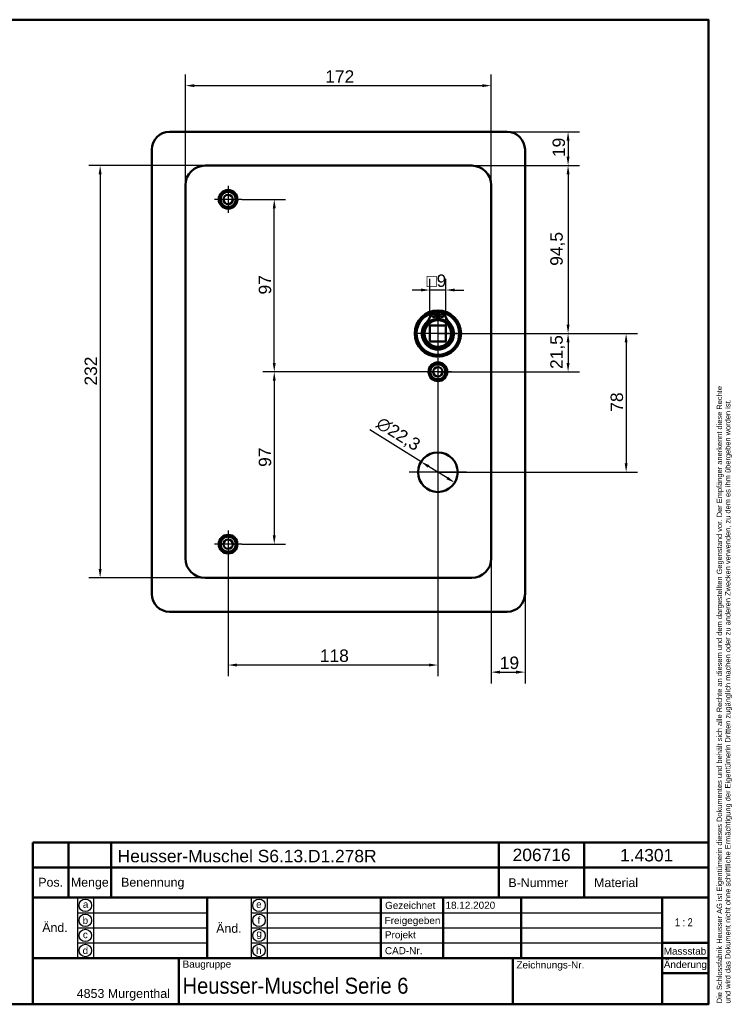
# Model space of a CAD drawing. Header units: millimetres. Extents: x 20 to 833, y 20 to 574.
# Tile 4 of 4: x 433 to 833, y 20 to 574. Entities that reach past the tile are written whole.
import ezdxf
from ezdxf.enums import TextEntityAlignment as Align

# ---------------------------------------------------------------- set-up
doc = ezdxf.new("R2010")
doc.units = ezdxf.units.MM
doc.header["$LTSCALE"] = 2
for name, color, linetype, lineweight in [('Bemaßungen(DIN)', 7, 'Continuous', 25), ('Mittelpunktmarkierung(DIN)', 7, 'Continuous', 25), ('Sichtbare Kanten(DIN)', 7, 'Continuous', 50), ('Skizziergeometrie(DIN)', 7, 'Continuous', 50), ('Skizzierlinie(DIN)', 7, 'Continuous', 25), ('Symbole(DIN)', 7, 'Continuous', 25)]:
    doc.layers.add(name, color=color, linetype=linetype, lineweight=lineweight)
doc.styles.add('Aktuell-DIN', font='arial.ttf')
doc.styles.add('STANDARD-DIN~0', font='arial.ttf')
doc.styles.add('Textstil10', font='arial.ttf')
doc.styles.add('Textstil41', font='arial.ttf', dxfattribs={"width": 0.8})
doc.styles.add('Textstil83', font='arial.ttf', dxfattribs={"width": 0.8})
doc.dimstyles.new('CAD-LAN', dxfattribs={"dimscale": 2, "dimtxt": 3.5, "dimasz": 2.5, "dimexe": 3.175, "dimexo": 0, "dimgap": 0.8, "dimtad": 1, "dimrnd": 1e-08, "dimtxsty": 'STANDARD-DIN~0', "dimcen": 0.09, "dimdle": 10, "dimclrd": 250, "dimclre": 250, "dimclrt": 250, "dimadec": 0, "dimazin": 2, "dimtfac": 1, "dimtmove": 0, "dimatfit": 3, "dimfxl": 1, "dimtolj": 1, "dimtzin": 0, "dimlwd": 25, "dimlwe": 25, "dimarcsym": 0})

# ---------------------------------------------------------------- blocks, each defined once
blk = doc.blocks.new('Ränder Standardrahmen')
at = {"layer": 'Skizziergeometrie(DIN)', "flags": 128}
blk.add_lwpolyline([(10, 10), (10, 287), (410, 287), (410, 10), (10, 10)], dxfattribs=at)
blk = doc.blocks.new('Schriftfelder Heusser')
at = {"layer": 'Skizziergeometrie(DIN)'}
for p, q in [((101, 229.92), (101, 236.92)), ((101, 236.92), (291, 236.92)), ((111, 229.92), (111, 236.92)), ((123, 229.92), (123, 236.92)), ((232, 229.92), (232, 236.92)), ((256, 229.92), (256, 236.92)), ((291, 236.92), (291, 229.92)), ((101, 191.42), (101, 229.92)), ((101, 229.92), (291, 229.92)), ((111, 229.92), (111, 221.42)), ((123, 229.92), (123, 221.42)), ((232, 229.92), (232, 221.42)), ((256, 229.92), (256, 221.42)), ((291, 229.92), (291, 191.42)), ((101, 221.42), (291, 221.42)), ((150, 221.42), (150, 204.42)), ((198.85, 221.42), (198.85, 204.42)), ((216.35, 221.42), (216.35, 204.42)), ((238.35, 221.42), (238.35, 204.42)), ((278, 221.42), (278, 191.42)), ((278, 208.67), (291, 208.67)), ((101, 204.42), (291, 204.42)), ((142, 204.42), (142, 191.42)), ((236, 204.42), (236, 191.42)), ((278, 200.17), (291, 200.17)), ((291, 191.42), (101, 191.42))]:
    blk.add_line(p, q, dxfattribs=at)
at = {"layer": 'Skizzierlinie(DIN)'}
for p, q in [((113.5, 221.42), (113.5, 204.42)), ((118, 221.42), (118, 204.42)), ((162.35, 221.42), (162.35, 204.42)), ((166.85, 221.42), (166.85, 204.42)), ((113.5, 217.17), (150, 217.17)), ((162.35, 217.17), (278, 217.17)), ((113.5, 212.92), (150, 212.92)), ((162.35, 212.92), (278, 212.92)), ((113.5, 208.67), (150, 208.67)), ((162.35, 208.67), (278, 208.67))]:
    blk.add_line(p, q, dxfattribs=at)
for centre in [(115.75, 219.25), (164.6, 219.25), (115.75, 215.04), (164.6, 215.04), (115.75, 210.79), (164.6, 210.79), (115.75, 206.54), (164.6, 206.54)]:
    blk.add_circle(centre, 1.75, dxfattribs=at)
at = {"layer": 'Symbole(DIN)', "color": 7, "insert": (293.33, 191.7), "char_height": 1.5, "width": 182.3003, "attachment_point": 1, "rotation": 90, "line_spacing_factor": 0.944221, "style": 'Aktuell-DIN'}
blk.add_mtext('\\fArial|b0|i0;\\H1.5000;Die Schlossfabrik Heusser AG ist Eigentümerin dieses Dokumentes und behält sich alle Rechte an diesem und dem dargestellten Gegenstand vor. Der Empfänger anerkennt diese Rechte\\Pund wird das Dokument nicht ohne schriftliche Ermächtigung der Eigentümerin Dritten zugänglich machen oder zu anderen Zwecken verwenden, zu dem es ihm übergeben worden ist.\\P ', dxfattribs=at)
at = {"layer": 'Symbole(DIN)', "color": 179, "true_color": 0x262659, "style": 'Aktuell-DIN'}
for s, insert, char_height, attachment_point in [('B-Nummer', (234.74, 225.62), 2.489, 4), ('Material', (265.02, 225.62), 2.489, 5), ('Pos.', (106, 227), 2.489, 2), ('Menge', (117, 227), 2.489, 2), ('Benennung', (125.81, 225.38), 2.489, 4), ('\\fArial|b0|i0;a', (115.81, 219.53), 2, 5), ('\\fArial|b0|i0;e', (164.54, 219.53), 2, 5), ('\\fArial|b0|i0;Gezeichnet', (200.05, 219.23), 2, 4), ('\\fArial|b0|i0;b', (115.75, 215), 2, 5), ('\\fArial|b0|i0;f', (164.55, 215.06), 2, 5), ('\\fArial|b0|i0;Freigegeben', (199.92, 216), 2, 1), ('\\fArial|b0|i0;c', (115.75, 211.01), 2, 5), ('\\fArial|b0|i0;g', (164.63, 211.05), 2, 5), ('\\fArial|b0|i0;Projekt', (200, 211.98), 2, 1), ('\\fArial|b0|i0;d', (115.76, 206.55), 2, 5), ('\\fArial|b0|i0;h', (164.55, 206.57), 2, 5), ('\\fArial|b0|i0;CAD-Nr.', (200, 207.5), 2, 1), ('\\fArial|b0|i0;\\H2.0000;Massstab', (284.39, 206.37), 2, 5), ('\\fArial|b0|i0;\\H2.0000;Baugruppe', (143.1, 203.73), 2, 1), ('\\fArial|b0|i0;Zeichnungs-Nr.', (237, 203.5), 2, 1), ('\\fArial|b0|i0;\\H2.5000;4853 Murgenthal', (113.33, 192.46), 2.5, 7)]:
    blk.add_mtext(s, dxfattribs=dict(at, insert=insert, char_height=char_height, attachment_point=attachment_point))
at = {"layer": 'Symbole(DIN)', "color": 179, "true_color": 0x262659, "attachment_point": 5, "style": 'Aktuell-DIN'}
for s, insert, char_height, width in [('Änd.', (107.21, 213), 2.489, 12.3494), ('Änd.', (156.12, 212.76), 2.489, 12.3494), ('\\fArial|b0|i0;Änderung', (284.51, 202.33), 2, 12.1143)]:
    blk.add_mtext(s, dxfattribs=dict(at, insert=insert, char_height=char_height, width=width))
at = {"layer": 'Symbole(DIN)', "color": 7, "insert": (143.1, 196.62), "char_height": 4.5, "width": 90.18, "attachment_point": 4, "style": 'Aktuell-DIN'}
blk.add_mtext('\\fArial|b0|i0;\\W0.90;\\H4.5000;Heusser-Muschel Serie 6', dxfattribs=at)
at = {"layer": 'Symbole(DIN)', "color": 179, "true_color": 0x262659, "style": 'Textstil10'}
blk.add_attdef('ERSTELLUNGSDATUM_001', (217.04, 218.29), '', height=2, dxfattribs=at)
at = {"layer": 'Symbole(DIN)', "color": 179, "true_color": 0x262659}
for tag, height, style, p in [('AUTOR', 2.49, 'Aktuell-DIN', (240.03, 219.26)), ('KONTROLLDATUM', 2, 'Textstil10', (217.42, 215.04)), ('KONTROLLIERT_VON', 2, 'Textstil10', (239.98, 215.05))]:
    blk.add_attdef(tag, text='', height=height, dxfattribs=dict(at, style=style)).set_placement(p, align=Align.MIDDLE_LEFT)
at = {"layer": 'Symbole(DIN)', "color": 7, "style": 'Textstil83', "width": 0.8}
blk.add_attdef('Anfänglicher_Ansichtsmaßstab_001', (281.57, 213.34), '', height=2.3, dxfattribs=at)
at = {"layer": 'Symbole(DIN)', "color": 179, "true_color": 0x262659, "style": 'Textstil10'}
blk.add_attdef('PROJEKT', text='', height=2, dxfattribs=at).set_placement((217.77, 209.72), align=Align.BOTTOM_LEFT)
at = {"layer": 'Symbole(DIN)', "color": 7, "style": 'Textstil41', "width": 0.8}
blk.add_attdef('STATUS', text='', height=5, dxfattribs=at).set_placement((284.53, 195.86), align=Align.MIDDLE_CENTER)
blk = doc.blocks.new('*D8')
at = {"layer": 'Bemaßungen(DIN)', "color": 250, "linetype": 'Continuous', "lineweight": 25, "true_color": 0x3f3f3f, "transparency": 16777216}
for p, q in [((525.8, 480.9), (525.8, 543.25)), ((697.8, 480.9), (697.8, 543.25)), ((530.8, 536.9), (692.8, 536.9))]:
    blk.add_line(p, q, dxfattribs=at)
at = {"layer": 'Bemaßungen(DIN)', "color": 250, "linetype": 'Continuous', "true_color": 0x3f3f3f, "transparency": 16777216}
for points in [[(530.8, 537.73), (530.8, 536.06), (525.8, 536.9)], [(692.8, 537.73), (692.8, 536.06), (697.8, 536.9)]]:
    blk.add_solid(points, dxfattribs=at)
at = {"layer": 'Defpoints', "color": 0, "linetype": 'Continuous', "transparency": 16777216}
for p in [(697.8, 536.9), (525.8, 480.9), (697.8, 480.9)]:
    blk.add_point(p, dxfattribs=at)
at = {"layer": 'Bemaßungen(DIN)', "color": 250, "linetype": 'Continuous', "lineweight": 25, "true_color": 0x3f3f3f, "transparency": 16777216, "insert": (604.44, 545.53), "char_height": 7, "attachment_point": 1, "style": 'STANDARD-DIN~0'}
blk.add_mtext('\\A1;172', dxfattribs=at)
blk = doc.blocks.new('*D9')
at = {"layer": 'Bemaßungen(DIN)', "color": 250, "linetype": 'Continuous', "lineweight": 25, "true_color": 0x3f3f3f, "transparency": 16777216}
for p, q in [((536.8, 491.9), (471.46, 491.9)), ((477.81, 486.9), (477.81, 264.9)), ((536.8, 259.9), (471.46, 259.9))]:
    blk.add_line(p, q, dxfattribs=at)
at = {"layer": 'Bemaßungen(DIN)', "color": 250, "linetype": 'Continuous', "true_color": 0x3f3f3f, "transparency": 16777216}
for points in [[(476.98, 486.9), (478.65, 486.9), (477.81, 491.9)], [(476.98, 264.9), (478.65, 264.9), (477.81, 259.9)]]:
    blk.add_solid(points, dxfattribs=at)
at = {"layer": 'Defpoints', "color": 0, "linetype": 'Continuous', "transparency": 16777216}
for p in [(536.8, 491.9), (477.81, 259.9), (536.8, 259.9)]:
    blk.add_point(p, dxfattribs=at)
at = {"layer": 'Bemaßungen(DIN)', "color": 250, "linetype": 'Continuous', "lineweight": 25, "true_color": 0x3f3f3f, "transparency": 16777216, "insert": (469.06, 368.14), "char_height": 7, "attachment_point": 1, "rotation": 90, "style": 'STANDARD-DIN~0'}
blk.add_mtext('\\A1;232', dxfattribs=at)
blk = doc.blocks.new('*D10')
at = {"layer": 'Bemaßungen(DIN)', "color": 250, "linetype": 'Continuous', "lineweight": 25, "true_color": 0x3f3f3f, "transparency": 16777216}
for p, q in [((557.45, 472.9), (582.11, 472.9)), ((575.76, 380.9), (575.76, 467.9)), ((667.8, 375.9), (569.41, 375.9))]:
    blk.add_line(p, q, dxfattribs=at)
at = {"layer": 'Bemaßungen(DIN)', "color": 250, "linetype": 'Continuous', "true_color": 0x3f3f3f, "transparency": 16777216}
for points in [[(574.92, 467.9), (576.59, 467.9), (575.76, 472.9)], [(574.92, 380.9), (576.59, 380.9), (575.76, 375.9)]]:
    blk.add_solid(points, dxfattribs=at)
at = {"layer": 'Defpoints', "color": 0, "linetype": 'Continuous', "transparency": 16777216}
for p in [(557.45, 472.9), (575.76, 472.9), (667.8, 375.9)]:
    blk.add_point(p, dxfattribs=at)
at = {"layer": 'Bemaßungen(DIN)', "color": 250, "linetype": 'Continuous', "lineweight": 25, "true_color": 0x3f3f3f, "transparency": 16777216, "insert": (567.01, 419.38), "char_height": 7, "attachment_point": 1, "rotation": 90, "style": 'STANDARD-DIN~0'}
blk.add_mtext('\\A1;97', dxfattribs=at)
blk = doc.blocks.new('*D11')
at = {"layer": 'Bemaßungen(DIN)', "color": 250, "linetype": 'Continuous', "lineweight": 25, "true_color": 0x3f3f3f, "transparency": 16777216}
for p, q in [((667.8, 375.9), (569.41, 375.9)), ((575.76, 370.9), (575.76, 283.9)), ((557.45, 278.9), (582.11, 278.9))]:
    blk.add_line(p, q, dxfattribs=at)
at = {"layer": 'Bemaßungen(DIN)', "color": 250, "linetype": 'Continuous', "true_color": 0x3f3f3f, "transparency": 16777216}
for points in [[(574.92, 370.9), (576.59, 370.9), (575.76, 375.9)], [(574.92, 283.9), (576.59, 283.9), (575.76, 278.9)]]:
    blk.add_solid(points, dxfattribs=at)
at = {"layer": 'Defpoints', "color": 0, "linetype": 'Continuous', "transparency": 16777216}
for p in [(667.8, 375.9), (557.45, 278.9), (575.76, 278.9)]:
    blk.add_point(p, dxfattribs=at)
at = {"layer": 'Bemaßungen(DIN)', "color": 250, "linetype": 'Continuous', "lineweight": 25, "true_color": 0x3f3f3f, "transparency": 16777216, "insert": (567.01, 322.38), "char_height": 7, "attachment_point": 1, "rotation": 90, "style": 'STANDARD-DIN~0'}
blk.add_mtext('\\A1;97', dxfattribs=at)
blk = doc.blocks.new('*D12')
at = {"layer": 'Bemaßungen(DIN)', "color": 250, "linetype": 'Continuous', "lineweight": 25, "true_color": 0x3f3f3f, "transparency": 16777216}
for p, q in [((686.8, 491.9), (747.38, 491.9)), ((741.03, 486.9), (741.03, 402.4)), ((667.8, 397.4), (747.38, 397.4))]:
    blk.add_line(p, q, dxfattribs=at)
at = {"layer": 'Bemaßungen(DIN)', "color": 250, "linetype": 'Continuous', "true_color": 0x3f3f3f, "transparency": 16777216}
for points in [[(740.2, 486.9), (741.87, 486.9), (741.03, 491.9)], [(740.2, 402.4), (741.87, 402.4), (741.03, 397.4)]]:
    blk.add_solid(points, dxfattribs=at)
at = {"layer": 'Defpoints', "color": 0, "linetype": 'Continuous', "transparency": 16777216}
for p in [(686.8, 491.9), (667.8, 397.4), (741.03, 397.4)]:
    blk.add_point(p, dxfattribs=at)
at = {"layer": 'Bemaßungen(DIN)', "color": 250, "linetype": 'Continuous', "lineweight": 25, "true_color": 0x3f3f3f, "transparency": 16777216, "insert": (731.02, 435.53), "char_height": 7, "attachment_point": 1, "rotation": 90, "style": 'STANDARD-DIN~0'}
blk.add_mtext('\\A1;94,5', dxfattribs=at)
blk = doc.blocks.new('*D13')
at = {"layer": 'Bemaßungen(DIN)', "color": 250, "linetype": 'Continuous', "lineweight": 25, "true_color": 0x3f3f3f, "transparency": 16777216}
for p, q in [((706.8, 510.9), (747.38, 510.9)), ((741.03, 505.9), (741.03, 496.9)), ((686.8, 491.9), (747.38, 491.9))]:
    blk.add_line(p, q, dxfattribs=at)
at = {"layer": 'Bemaßungen(DIN)', "color": 250, "linetype": 'Continuous', "true_color": 0x3f3f3f, "transparency": 16777216}
for points in [[(740.2, 505.9), (741.87, 505.9), (741.03, 510.9)], [(740.2, 496.9), (741.87, 496.9), (741.03, 491.9)]]:
    blk.add_solid(points, dxfattribs=at)
at = {"layer": 'Defpoints', "color": 0, "linetype": 'Continuous', "transparency": 16777216}
for p in [(706.8, 510.9), (686.8, 491.9), (741.03, 491.9)]:
    blk.add_point(p, dxfattribs=at)
at = {"layer": 'Bemaßungen(DIN)', "color": 250, "linetype": 'Continuous', "lineweight": 25, "true_color": 0x3f3f3f, "transparency": 16777216, "insert": (732.29, 496.71), "char_height": 7, "attachment_point": 1, "rotation": 90, "style": 'STANDARD-DIN~0'}
blk.add_mtext('\\A1;19', dxfattribs=at)
blk = doc.blocks.new('*D14')
at = {"layer": 'Bemaßungen(DIN)', "color": 250, "linetype": 'Continuous', "lineweight": 25, "true_color": 0x3f3f3f, "transparency": 16777216}
for p, q in [((667.8, 397.4), (747.38, 397.4)), ((741.03, 392.4), (741.03, 380.9)), ((667.8, 375.9), (747.38, 375.9))]:
    blk.add_line(p, q, dxfattribs=at)
at = {"layer": 'Bemaßungen(DIN)', "color": 250, "linetype": 'Continuous', "true_color": 0x3f3f3f, "transparency": 16777216}
for points in [[(740.2, 392.4), (741.87, 392.4), (741.03, 397.4)], [(740.2, 380.9), (741.87, 380.9), (741.03, 375.9)]]:
    blk.add_solid(points, dxfattribs=at)
at = {"layer": 'Defpoints', "color": 0, "linetype": 'Continuous', "transparency": 16777216}
for p in [(667.8, 397.4), (667.8, 375.9), (741.03, 375.9)]:
    blk.add_point(p, dxfattribs=at)
at = {"layer": 'Bemaßungen(DIN)', "color": 250, "linetype": 'Continuous', "lineweight": 25, "true_color": 0x3f3f3f, "transparency": 16777216, "insert": (731.02, 377.47), "char_height": 7, "attachment_point": 1, "rotation": 90, "style": 'STANDARD-DIN~0'}
blk.add_mtext('\\A1;21,5', dxfattribs=at)
blk = doc.blocks.new('*D15')
at = {"layer": 'Bemaßungen(DIN)', "color": 250, "linetype": 'Continuous', "lineweight": 25, "true_color": 0x3f3f3f, "transparency": 16777216}
for p, q in [((667.8, 397.4), (780.03, 397.4)), ((773.68, 392.4), (773.68, 324.4)), ((667.8, 319.4), (780.03, 319.4))]:
    blk.add_line(p, q, dxfattribs=at)
at = {"layer": 'Bemaßungen(DIN)', "color": 250, "linetype": 'Continuous', "true_color": 0x3f3f3f, "transparency": 16777216}
for points in [[(772.85, 392.4), (774.51, 392.4), (773.68, 397.4)], [(772.85, 324.4), (774.51, 324.4), (773.68, 319.4)]]:
    blk.add_solid(points, dxfattribs=at)
at = {"layer": 'Defpoints', "color": 0, "linetype": 'Continuous', "transparency": 16777216}
for p in [(667.8, 397.4), (667.8, 319.4), (773.68, 319.4)]:
    blk.add_point(p, dxfattribs=at)
at = {"layer": 'Bemaßungen(DIN)', "color": 250, "linetype": 'Continuous', "lineweight": 25, "true_color": 0x3f3f3f, "transparency": 16777216, "insert": (764.93, 353.41), "char_height": 7, "attachment_point": 1, "rotation": 90, "style": 'STANDARD-DIN~0'}
blk.add_mtext('\\A1;78', dxfattribs=at)
blk = doc.blocks.new('*D16')
at = {"layer": 'Bemaßungen(DIN)', "color": 250, "linetype": 'Continuous', "lineweight": 25, "true_color": 0x3f3f3f, "transparency": 16777216}
for p, q in [((697.8, 270.9), (697.8, 200.55)), ((716.8, 250.9), (716.8, 200.55)), ((702.8, 206.9), (711.8, 206.9))]:
    blk.add_line(p, q, dxfattribs=at)
at = {"layer": 'Bemaßungen(DIN)', "color": 250, "linetype": 'Continuous', "true_color": 0x3f3f3f, "transparency": 16777216}
for points in [[(702.8, 207.73), (702.8, 206.06), (697.8, 206.9)], [(711.8, 207.73), (711.8, 206.06), (716.8, 206.9)]]:
    blk.add_solid(points, dxfattribs=at)
at = {"layer": 'Defpoints', "color": 0, "linetype": 'Continuous', "transparency": 16777216}
for p in [(697.8, 270.9), (716.8, 250.9), (716.8, 206.9)]:
    blk.add_point(p, dxfattribs=at)
at = {"layer": 'Bemaßungen(DIN)', "color": 250, "linetype": 'Continuous', "lineweight": 25, "true_color": 0x3f3f3f, "transparency": 16777216, "insert": (702.61, 215.65), "char_height": 7, "attachment_point": 1, "style": 'STANDARD-DIN~0'}
blk.add_mtext('\\A1;19', dxfattribs=at)
blk = doc.blocks.new('*D17')
at = {"layer": 'Bemaßungen(DIN)', "color": 250, "linetype": 'Continuous', "lineweight": 25, "true_color": 0x3f3f3f, "transparency": 16777216}
for p, q in [((667.8, 368.25), (667.8, 204.55)), ((549.8, 271.25), (549.8, 204.55)), ((662.8, 210.9), (554.8, 210.9))]:
    blk.add_line(p, q, dxfattribs=at)
at = {"layer": 'Bemaßungen(DIN)', "color": 250, "linetype": 'Continuous', "true_color": 0x3f3f3f, "transparency": 16777216}
for points in [[(554.8, 211.73), (554.8, 210.06), (549.8, 210.9)], [(662.8, 211.73), (662.8, 210.06), (667.8, 210.9)]]:
    blk.add_solid(points, dxfattribs=at)
at = {"layer": 'Defpoints', "color": 0, "linetype": 'Continuous', "transparency": 16777216}
for p in [(667.8, 368.25), (549.8, 271.25), (549.8, 210.9)]:
    blk.add_point(p, dxfattribs=at)
at = {"layer": 'Bemaßungen(DIN)', "color": 250, "linetype": 'Continuous', "lineweight": 25, "true_color": 0x3f3f3f, "transparency": 16777216, "insert": (601.39, 219.65), "char_height": 7, "attachment_point": 1, "style": 'STANDARD-DIN~0'}
blk.add_mtext('\\A1;118', dxfattribs=at)
blk = doc.blocks.new('*D26')
at = {"layer": 'Bemaßungen(DIN)', "color": 250, "linetype": 'Continuous', "lineweight": 25, "true_color": 0x3f3f3f, "transparency": 16777216}
for p, q in [((658.33, 325.28), (629.46, 343.23)), ((673.03, 316.15), (662.58, 322.64))]:
    blk.add_line(p, q, dxfattribs=at)
at = {"layer": 'Bemaßungen(DIN)', "color": 250, "linetype": 'Continuous', "true_color": 0x3f3f3f, "transparency": 16777216}
for points in [[(663.02, 323.35), (662.14, 321.94), (658.33, 325.28)], [(673.47, 316.86), (672.59, 315.44), (677.27, 313.51)]]:
    blk.add_solid(points, dxfattribs=at)
at = {"layer": 'Defpoints', "color": 0, "linetype": 'Continuous', "transparency": 16777216}
for p in [(658.33, 325.28), (677.27, 313.51)]:
    blk.add_point(p, dxfattribs=at)
at = {"layer": 'Bemaßungen(DIN)', "color": 250, "linetype": 'Continuous', "lineweight": 25, "true_color": 0x3f3f3f, "transparency": 16777216, "insert": (636.22, 351.08), "char_height": 7, "attachment_point": 1, "rotation": 328.1429, "style": 'STANDARD-DIN~0'}
blk.add_mtext('\\A1;∅22,3', dxfattribs=at)
blk = doc.blocks.new('*D27')
at = {"layer": 'Bemaßungen(DIN)', "color": 250, "linetype": 'Continuous', "lineweight": 25, "true_color": 0x3f3f3f, "transparency": 16777216}
for p, q in [((663.3, 401.9), (663.3, 428.25)), ((672.3, 401.9), (672.3, 428.25)), ((658.3, 421.9), (653.3, 421.9)), ((672.3, 421.9), (663.3, 421.9)), ((677.3, 421.9), (682.3, 421.9))]:
    blk.add_line(p, q, dxfattribs=at)
at = {"layer": 'Bemaßungen(DIN)', "color": 250, "linetype": 'Continuous', "true_color": 0x3f3f3f, "transparency": 16777216}
for points in [[(658.3, 422.73), (658.3, 421.06), (663.3, 421.9)], [(677.3, 422.73), (677.3, 421.06), (672.3, 421.9)]]:
    blk.add_solid(points, dxfattribs=at)
at = {"layer": 'Defpoints', "color": 0, "linetype": 'Continuous', "transparency": 16777216}
for p in [(663.3, 421.9), (663.3, 401.9), (672.3, 401.9)]:
    blk.add_point(p, dxfattribs=at)
at = {"layer": 'Bemaßungen(DIN)', "color": 250, "linetype": 'Continuous', "lineweight": 25, "true_color": 0x3f3f3f, "transparency": 16777216, "insert": (661.43, 430.65), "char_height": 7, "attachment_point": 1, "style": 'STANDARD-DIN~0'}
blk.add_mtext('\\A1;\\fAIGDT|b0|i0;\\H7.0000;o\\fArial|b0|i0;\\H7.0000;9', dxfattribs=at)

msp = doc.modelspace()

# ---------------------------------------------------------------- linework, layer by layer
at = {"layer": 'Mittelpunktmarkierung(DIN)', "linetype": 'Continuous'}
for p, q in [((549.804, 480.548), (549.804, 465.248)), ((557.454, 472.898), (542.154, 472.898)), ((667.804, 409.898), (667.804, 384.898)), ((680.304, 397.398), (655.304, 397.398)), ((667.804, 383.548), (667.804, 368.248)), ((675.454, 375.898), (660.154, 375.898)), ((667.804, 335.548), (667.804, 303.248)), ((683.954, 319.398), (651.654, 319.398)), ((549.804, 286.548), (549.804, 271.248)), ((557.454, 278.898), (542.154, 278.898))]:
    msp.add_line(p, q, dxfattribs=at)
at = {"layer": 'Sichtbare Kanten(DIN)'}
for p, q in [((516.804, 510.898), (706.804, 510.898)), ((506.804, 250.898), (506.804, 500.898)), ((716.804, 500.898), (716.804, 250.898)), ((686.804, 491.898), (536.804, 491.898)), ((525.804, 480.898), (525.804, 270.898)), ((697.804, 270.898), (697.804, 480.898)), ((664.164, 409.356), (667.188, 409.356)), ((667.188, 409.356), (667.188, 405.656)), ((668.421, 409.356), (671.445, 409.356)), ((668.421, 405.656), (668.421, 409.356)), ((672.304, 401.898), (663.304, 401.898)), ((663.304, 401.898), (663.304, 392.898)), ((672.304, 392.898), (672.304, 401.898)), ((663.304, 392.898), (672.304, 392.898)), ((536.804, 259.898), (686.804, 259.898)), ((706.804, 240.898), (516.804, 240.898))]:
    msp.add_line(p, q, dxfattribs=at)
for centre, radius in [((549.804, 472.898), 5.25), ((549.804, 472.898), 4.25), ((549.804, 472.898), 2.65), ((667.804, 397.398), 13), ((667.804, 397.398), 12.5), ((667.804, 397.398), 8), ((667.804, 397.398), 7.5), ((665.573, 407.506), 0.85), ((670.036, 407.506), 0.85), ((667.804, 375.898), 5.25), ((667.804, 375.898), 4.25), ((667.804, 375.898), 2.65), ((667.804, 319.398), 11.15), ((549.804, 278.898), 5.25), ((549.804, 278.898), 4.25), ((549.804, 278.898), 2.65)]:
    msp.add_circle(centre, radius, dxfattribs=at)
for centre, radius, start, end in [((516.804, 500.898), 10, 90, 180), ((706.804, 500.898), 10, 0, 90), ((536.804, 480.898), 11, 90, 180), ((686.804, 480.898), 11, 0, 90), ((667.804, 397.398), 12, 108.17213, 71.82787), ((655.481, 410.096), 8.678, 314.1409, 355.03295), ((667.804, 398.132), 7.55, 94.68501, 144.3129), ((667.804, 397.398), 8.2, 63.63056, 116.36944), ((667.804, 397.398), 12, 85.21102, 94.78898), ((667.804, 397.398), 9, 86.0711, 93.9289), ((667.804, 398.132), 7.55, 35.6871, 85.31499), ((680.127, 410.096), 8.678, 184.96705, 225.8591), ((667.804, 397.398), 9.017, 134.1409, 45.8591), ((536.804, 270.898), 11, 180, 270), ((686.804, 270.898), 11, 270, 0), ((516.804, 250.898), 10, 180, 270), ((706.804, 250.898), 10, 270, 0)]:
    msp.add_arc(centre, radius, start, end, dxfattribs=at)

# ---------------------------------------------------------------- block references
at = {"xscale": 2, "yscale": 2, "zscale": 2}
msp.add_blockref('Ränder Standardrahmen', (0, 0), dxfattribs=at)
msp.add_blockref('Schriftfelder Heusser', (238, -362.833), dxfattribs=at).add_auto_attribs({'ERSTELLUNGSDATUM_001': '18.12.2020', 'Anfänglicher_Ansichtsmaßstab_001': '1 : 2'})

# ---------------------------------------------------------------- texts
at = {"layer": 'Symbole(DIN)', "color": 7, "char_height": 7, "attachment_point": 1, "style": 'Aktuell-DIN'}
for s, insert, width in [('{\\fArial|b0|i0;\\H7.0000;Heusser-Muschel S6.13.D1.278R}', (487.659, 106.906), 145.65549), ('{\\fArial|b0|i0;\\H7.0000;206716}', (709.83, 107.58), 32.62043), ('{\\fArial|b0|i0;\\H7.0000;1.4301}', (770.274, 107.401), 29.89939)]:
    msp.add_mtext(s, dxfattribs=dict(at, insert=insert, width=width))

# ---------------------------------------------------------------- dimensions: what is measured, and where the dimension line sits
at = {"layer": 'Bemaßungen(DIN)', "color": 250, "linetype": 'Continuous', "lineweight": 25, "true_color": 0x3f3f3f}
for base, p1, p2, angle, picture, middle in [((697.804, 536.898), (525.804, 480.898), (697.804, 480.898), 180, '*D8', (611.804, 536.898)), ((741.034, 491.898), (706.804, 510.898), (686.804, 491.898), 270, '*D13', (741.034, 501.398)), ((477.813, 259.898), (536.804, 491.898), (536.804, 259.898), 90, '*D9', (477.813, 375.898)), ((741.034, 397.398), (686.804, 491.898), (667.804, 397.398), 90, '*D12', (741.034, 444.648)), ((575.756, 472.898), (667.804, 375.898), (557.454, 472.898), 90, '*D10', (575.756, 424.398)), ((741.034, 375.898), (667.804, 397.398), (667.804, 375.898), 90, '*D14', (741.034, 386.648)), ((773.682, 319.398), (667.804, 397.398), (667.804, 319.398), 90, '*D15', (773.682, 358.398)), ((575.756, 278.898), (667.804, 375.898), (557.454, 278.898), 90, '*D11', (575.756, 327.398)), ((549.804, 210.898), (667.804, 368.248), (549.804, 271.248), 180, '*D17', (608.804, 210.898))]:
    dim = msp.add_linear_dim(base=base, p1=p1, p2=p2, angle=angle, dimstyle='CAD-LAN', override={"dimgap": 0.8, "dimdec": 2, "dimtol": 0, "dimlim": 0, "dimtp": 0, "dimtm": 0, "dimtdec": 2, "dimtofl": 0, "dimatfit": 1}, dxfattribs=at)
    dim.commit()
    dim.dimension.update_dxf_attribs({"geometry": picture, "text_midpoint": middle, "dimtype": 160})
dim = msp.add_linear_dim(base=(663.304, 421.898), p1=(672.304, 401.898), p2=(663.304, 401.898), angle=180, text='\\fAIGDT|b0|i0;\\H7.0000;o\\fArial|b0|i0;\\H7.0000;<>', dimstyle='CAD-LAN', override={"dimgap": 0.8, "dimdec": 2, "dimtol": 0, "dimlim": 0, "dimtp": 0, "dimtm": 0, "dimtdec": 2, "dimtofl": 1, "dimatfit": 1}, dxfattribs=at)
dim.commit()
dim.dimension.update_dxf_attribs({"geometry": '*D27', "text_midpoint": (667.804, 421.898), "dimtype": 160})
dim = msp.add_diameter_dim_2p(p1=(677.275, 313.513), p2=(658.334, 325.283), dimstyle='CAD-LAN', override={"dimgap": 0.8, "dimdec": 2, "dimlfac": 1, "dimtol": 0, "dimlim": 0, "dimtp": 0, "dimtm": 0, "dimtdec": 2, "dimatfit": 2}, dxfattribs=at)
dim.commit()
dim.dimension.update_dxf_attribs({"geometry": '*D26', "text_midpoint": (641.772, 335.575), "dimtype": 163})
dim = msp.add_linear_dim(base=(716.804, 206.898), p1=(697.804, 270.898), p2=(716.804, 250.898), dimstyle='CAD-LAN', override={"dimgap": 0.8, "dimdec": 2, "dimtol": 0, "dimlim": 0, "dimtp": 0, "dimtm": 0, "dimtdec": 2, "dimtofl": 0, "dimatfit": 1}, dxfattribs=at)
dim.commit()
dim.dimension.update_dxf_attribs({"geometry": '*D16', "text_midpoint": (707.304, 206.898), "dimtype": 160})

doc.saveas('drawing.dxf')
